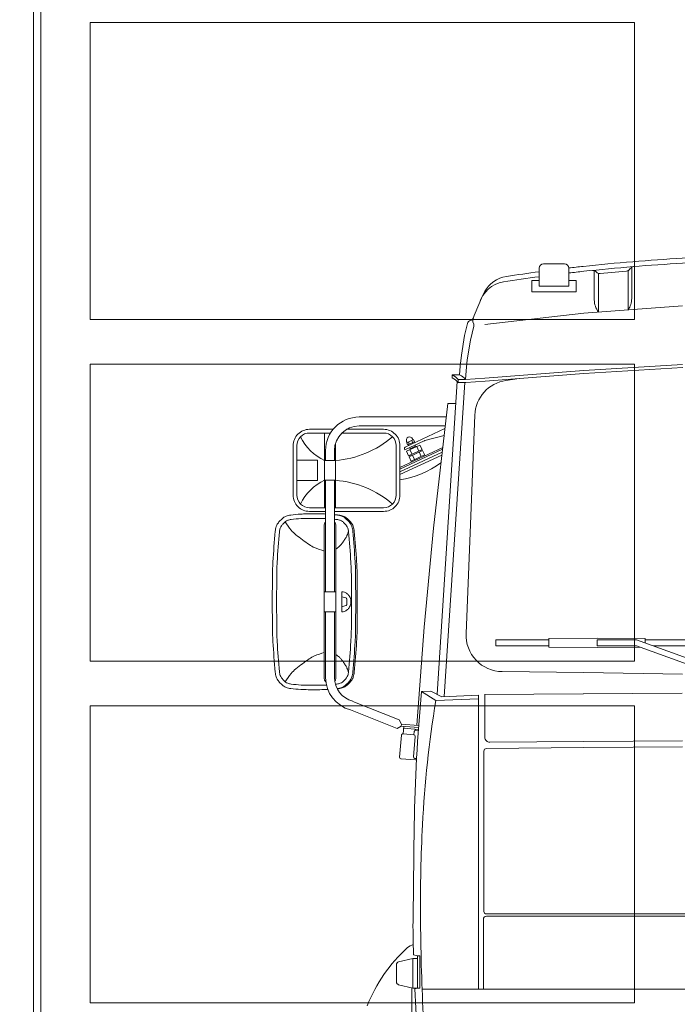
# Model space of a CAD drawing. Header units: metres. Extents: x -4 to 112, y -27 to 26.
# Tile 82 of 167: x 28.38 to 29.71, y 0.97 to 2.96. Entities that reach past the tile are written whole.
import ezdxf

# ---------------------------------------------------------------- set-up
doc = ezdxf.new("R2010")
doc.units = ezdxf.units.M
doc.header["$MEASUREMENT"] = 0
doc.layers.add('10 Wand außen', color=7, linetype='Continuous')
doc.layers.add('94 Genehmigungsplanung Bemaßung', color=7, linetype='Continuous')
doc.styles.add('ERSTELLTER_STIL_2', font='arial.ttf')
doc.dimstyles.new('ERSTELLTER_STIL__1', dxfattribs={"dimtxt": 0.25, "dimasz": 0.19, "dimexe": 0.18, "dimexo": 0.1, "dimgap": 0, "dimtad": 1, "dimtih": 1, "dimtoh": 1, "dimzin": 0, "dimdsep": 46, "dimtxsty": 'ERSTELLTER_STIL_2', "dimblk": 'ARROWHEAD_6', "dimblk1": 'ARROWHEAD_6', "dimblk2": 'ARROWHEAD_6', "dimcen": 0.09, "dimclrd": 7, "dimclre": 7, "dimclrt": 7, "dimazin": 0, "dimtfac": 1, "dimtdec": 4, "dimtmove": 0, "dimatfit": 3, "dimfxl": 1, "dimtolj": 1, "dimtzin": 0, "dimarcsym": 0})

# ---------------------------------------------------------------- blocks, each defined once
blk = doc.blocks.new('*D38', base_point=(27236.1321, 0))
at = {"layer": '94 Genehmigungsplanung Bemaßung', "color": 7, "linetype": 'Continuous', "lineweight": 13}
for p, q in [((17.3411, 9.2531), (17.3411, 9.6281)), ((58.1625, 9.2531), (58.1625, 9.6281)), ((17.4411, 9.5406), (17.2411, 9.3406)), ((58.0625, 9.3406), (58.2625, 9.5406)), ((17.1911, 9.4406), (17.3411, 9.4406)), ((17.3411, 9.4406), (58.1625, 9.4406)), ((58.1625, 9.4406), (58.3125, 9.4406))]:
    blk.add_line(p, q, dxfattribs=at)
at = {"layer": '94 Genehmigungsplanung Bemaßung', "color": 7, "lineweight": 13, "insert": (37.3228, 9.4906), "char_height": 0.25, "attachment_point": 7, "style": 'ERSTELLTER_STIL_2'}
blk.add_mtext('\\A1;{\\pql;\\fArial|b0|i0|c0|p0;\\W1.000000;40,82}', dxfattribs=at)
blk = doc.blocks.new('ARROWHEAD_6')
at = {"color": 0, "linetype": 'Continuous', "lineweight": 0}
for p, q in [((-0.5, -0.5), (0.5, 0.5)), ((0, 0), (-1, 0))]:
    blk.add_line(p, q, dxfattribs=at)

msp = doc.modelspace()

# ---------------------------------------------------------------- linework, layer by layer
at = {"color": 7, "linetype": 'Continuous', "lineweight": 13}
for p, q in [((29.4289, 2.4531), (29.4289, 2.4171)), ((29.4799, 2.462), (29.4379, 2.462)), ((29.4889, 2.4531), (29.4889, 2.4171)), ((29.5402, 2.4485), (29.5402, 2.3895)), ((29.5462, 2.4442), (29.5428, 2.4471)), ((29.6054, 2.4473), (29.5521, 2.4424)), ((29.6087, 2.4484), (29.6087, 2.3691)), ((29.6108, 2.4501), (29.6137, 2.4536)), ((29.6159, 2.4555), (29.6159, 2.3919)), ((29.4289, 2.4286), (29.414, 2.4286)), ((29.414, 2.4286), (29.414, 2.4056)), ((29.5038, 2.4286), (29.4889, 2.4286)), ((29.5038, 2.4286), (29.5038, 2.4056)), ((29.5488, 2.4427), (29.5488, 2.3647)), ((29.4889, 2.4171), (29.4289, 2.4171)), ((29.3146, 2.3975), (29.2976, 2.3576)), ((29.3186, 2.4052), (29.3146, 2.3975)), ((29.5038, 2.4056), (29.414, 2.4056)), ((29.5188, 2.3626), (29.7186, 2.3771)), ((29.2976, 2.3576), (29.295, 2.3501)), ((29.3191, 2.3394), (29.5188, 2.3626)), ((29.2838, 2.3415), (29.2781, 2.3176)), ((29.2967, 2.3359), (29.2901, 2.3081)), ((29.295, 2.3451), (29.2966, 2.3402)), ((29.2781, 2.3176), (29.2716, 2.2777)), ((29.2901, 2.3081), (29.2836, 2.2682)), ((29.2716, 2.2777), (29.2694, 2.2557)), ((29.2836, 2.2682), (29.2814, 2.2462)), ((29.2694, 2.2557), (29.2681, 2.2377)), ((29.7186, 2.2587), (29.5188, 2.2467)), ((29.7189, 2.2527), (29.5192, 2.2407)), ((29.2532, 2.2377), (29.2532, 2.2317)), ((29.2532, 2.2377), (29.2681, 2.2377)), ((29.2652, 2.2282), (29.2652, 2.2223)), ((29.2652, 2.2282), (29.2801, 2.2282)), ((29.2814, 2.2462), (29.2801, 2.2282)), ((29.3191, 2.2312), (29.2801, 2.2282)), ((29.5188, 2.2467), (29.3191, 2.2312)), ((29.5193, 2.2407), (29.3195, 2.2253)), ((29.3884, 2.2306), (29.3618, 2.2267)), ((29.2634, 2.2244), (29.2224, 1.5927)), ((29.2783, 2.2223), (29.2371, 1.588)), ((29.2652, 2.2223), (29.2804, 2.2223)), ((29.3195, 2.2253), (29.2804, 2.2223)), ((29.2442, 2.1802), (29.2152, 1.9281)), ((29.2442, 2.1802), (29.2606, 2.1802)), ((29.241, 2.1528), (29.0651, 2.1528)), ((29.2811, 1.7154), (29.2987, 2.1565)), ((29.239, 2.1348), (29.0651, 2.1348)), ((29.2384, 2.1295), (29.158, 2.0921)), ((28.9952, 1.9696), (28.9952, 2.1204)), ((29.1727, 2.1089), (29.1738, 2.1066)), ((29.2367, 2.1151), (29.1981, 2.1051)), ((29.0172, 1.9696), (29.0172, 2.0989)), ((29.2339, 2.0911), (29.1475, 2.0508)), ((29.1574, 2.0863), (29.1565, 2.0881)), ((29.1964, 2.1045), (29.1574, 2.0863)), ((29.188, 2.0962), (29.1609, 2.0835)), ((29.161, 2.1034), (29.162, 2.1011)), ((29.1747, 2.107), (29.1611, 2.1007)), ((29.1611, 2.1007), (29.163, 2.0966)), ((29.1766, 2.1029), (29.163, 2.0966)), ((29.1648, 2.0952), (29.1639, 2.097)), ((29.1645, 2.1023), (29.1664, 2.0982)), ((29.1683, 2.0888), (29.1673, 2.0909)), ((29.1792, 2.0939), (29.1683, 2.0888)), ((29.1713, 2.1054), (29.1732, 2.1014)), ((29.1747, 2.107), (29.1766, 2.1029)), ((29.1765, 2.1007), (29.1757, 2.1025)), ((29.1792, 2.0939), (29.1782, 2.096)), ((29.1855, 2.0839), (29.1813, 2.093)), ((29.1923, 2.0871), (29.188, 2.0962)), ((28.9972, 2.0849), (28.9972, 2.065)), ((29.0152, 2.0849), (29.0152, 2.065)), ((29.1475, 2.0475), (29.2335, 2.0876)), ((29.2329, 2.0818), (29.1475, 2.042)), ((29.1475, 2.0365), (29.2322, 2.076)), ((29.1651, 2.0744), (29.1609, 2.0835)), ((29.1923, 2.0871), (29.1651, 2.0744)), ((29.1931, 2.0853), (29.1659, 2.0726)), ((29.171, 2.0618), (29.1659, 2.0726)), ((29.1719, 2.0776), (29.1677, 2.0867)), ((29.1687, 2.0739), (29.1678, 2.0757)), ((29.1973, 2.0762), (29.1702, 2.0636)), ((29.177, 2.0667), (29.1727, 2.0758)), ((29.1905, 2.0731), (29.1863, 2.0821)), ((29.1904, 2.084), (29.1895, 2.0858)), ((29.1982, 2.0744), (29.1931, 2.0853)), ((28.9393, 2.0655), (28.9812, 2.0655)), ((28.9812, 2.0245), (28.9812, 2.0655)), ((28.9952, 2.065), (29.0172, 2.065)), ((28.9393, 2.0245), (28.9812, 2.0245)), ((28.9952, 2.025), (29.0172, 2.025)), ((28.9972, 2.025), (28.9972, 1.7995)), ((29.0152, 2.025), (29.0152, 1.7995)), ((29.0182, 1.9553), (29.0152, 1.9553)), ((28.9946, 1.9336), (28.9946, 1.6255)), ((29.0178, 1.9336), (29.0178, 1.6255)), ((29.2152, 1.9281), (29.1967, 1.7284)), ((29.0178, 1.7995), (28.9946, 1.7995)), ((29.0303, 1.8), (29.0303, 1.7591)), ((29.0303, 1.7896), (29.0382, 1.7874)), ((29.0303, 1.7696), (29.0382, 1.7718)), ((29.04, 1.785), (29.04, 1.7742)), ((29.0178, 1.7596), (28.9946, 1.7596)), ((28.9972, 1.7596), (28.9972, 1.6268)), ((29.0152, 1.7596), (29.0152, 1.6268)), ((29.1967, 1.7284), (29.1817, 1.5301)), ((29.4484, 1.7027), (29.3411, 1.7027)), ((29.3411, 1.7027), (29.3411, 1.6905)), ((29.4484, 1.6905), (29.3411, 1.6905)), ((29.5458, 1.706), (29.4484, 1.7051)), ((29.4484, 1.7051), (29.4484, 1.6881)), ((29.5458, 1.706), (29.6432, 1.7051)), ((29.6257, 1.7026), (29.5458, 1.7026)), ((29.5458, 1.7026), (29.5458, 1.6906)), ((29.6257, 1.6906), (29.5458, 1.6906)), ((29.6257, 1.7026), (29.7884, 1.6434)), ((29.6257, 1.6906), (29.7846, 1.6328)), ((29.6432, 1.7051), (29.6432, 1.6962)), ((29.6432, 1.7027), (29.7505, 1.7027)), ((29.6591, 1.6905), (29.7505, 1.6905)), ((29.5458, 1.6872), (29.4484, 1.6881)), ((29.5458, 1.6872), (29.6328, 1.688)), ((29.5188, 1.6365), (29.3541, 1.6385)), ((29.7186, 1.6335), (29.5188, 1.6365)), ((29.2102, 1.5989), (29.1912, 1.5983)), ((29.1912, 1.5983), (29.2202, 1.5801)), ((29.2322, 1.5878), (29.2102, 1.5989)), ((29.518, 1.5938), (29.3182, 1.5921)), ((29.3191, 1.5058), (29.3191, 1.5921)), ((29.7179, 1.5953), (29.5181, 1.5938)), ((29.1456, 1.5412), (29.0522, 1.5785)), ((29.2202, 1.5801), (29.3061, 1.5836)), ((29.2322, 1.5878), (29.3061, 1.5908)), ((29.3061, 1.5908), (29.3061, 0.9972)), ((29.1416, 1.5237), (29.0475, 1.5612)), ((29.1506, 1.5326), (29.1456, 1.5412)), ((29.1506, 1.5326), (29.1502, 1.5286)), ((29.1853, 1.5298), (29.1506, 1.5326)), ((29.1502, 1.5286), (29.1416, 1.5237)), ((29.185, 1.5258), (29.1502, 1.5286)), ((29.1552, 1.5283), (29.1539, 1.5129)), ((29.1758, 1.511), (29.1539, 1.5129)), ((29.1847, 1.5218), (29.1549, 1.5243)), ((29.1758, 1.511), (29.1763, 1.5175)), ((29.1846, 1.5198), (29.1796, 1.5202)), ((29.1507, 1.5101), (29.1469, 1.4658)), ((29.175, 1.4665), (29.1785, 1.5078)), ((29.5188, 1.4974), (29.3292, 1.4958)), ((29.7186, 1.4989), (29.5188, 1.4974)), ((29.3171, 1.4782), (29.3171, 1.1541)), ((29.5188, 1.4852), (29.322, 1.4832)), ((29.7186, 1.4867), (29.5188, 1.4852)), ((29.1795, 1.4601), (29.1496, 1.4626)), ((29.181, 1.4629), (29.1777, 1.4632)), ((29.3162, 1.1386), (29.3162, 0.9972)), ((29.3221, 1.1491), (30.3178, 1.1491)), ((31.3136, 1.1445), (29.3221, 1.1445)), ((29.1733, 1.0592), (29.1449, 1.0524)), ((29.1733, 1.0592), (29.1733, 0.9993)), ((29.1833, 1.0592), (29.1733, 1.0592)), ((29.1833, 1.0642), (29.1752, 1.0664)), ((29.1833, 1.0642), (29.1833, 0.9993)), ((29.1877, 1.0642), (29.1833, 1.0642)), ((29.1877, 0.9993), (29.1877, 1.0642)), ((29.1403, 1.0465), (29.1403, 1.012)), ((29.1733, 0.9993), (29.1449, 1.0062)), ((29.1713, 0.9998), (29.1713, 0.3821)), ((29.1833, 0.9993), (29.1733, 0.9993)), ((29.1833, 0.9993), (29.1778, 0.9978)), ((29.1877, 0.9993), (29.1833, 0.9993)), ((31.4434, 0.9972), (29.1922, 0.9972))]:
    msp.add_line(p, q, dxfattribs=at)
for points in [[(30.1073, 2.4902, 0.007101), (29.9178, 2.4839, 0.002483), (29.718, 2.4734, 0.012449), (29.5178, 2.4569, 0.002117), (29.4888, 2.4537)], [(30.0512, 2.4789, 0.00499), (29.9183, 2.4739, 0.002483), (29.7186, 2.4634, 0.012449), (29.5188, 2.447, 0.0022), (29.4889, 2.4436)], [(29.4289, 2.4462, 0.004879), (29.3626, 2.4366)], [(29.4289, 2.4361, 0.00533), (29.3567, 2.4256)], [(29.2652, 2.2282, 0.144009), (29.2532, 2.2377)], [(29.2652, 2.2223, 0.144009), (29.2532, 2.2317)], [(29.2801, 2.2282, 0.144009), (29.2681, 2.2377)], [(29.0125, 2.1279), (28.9647, 2.1279, 0.414214), (28.9318, 2.0949), (28.9318, 1.995, 0.414214), (28.9647, 1.9621), (28.9972, 1.9621)], [(29.0152, 1.9621), (29.1146, 1.9621, 0.414214), (29.1475, 1.995), (29.1475, 2.0949, 0.414214), (29.1146, 2.1279), (29.0397, 2.1279)], [(29.0072, 2.1204), (28.9647, 2.1204, 0.414214), (28.9393, 2.0949), (28.9393, 1.995, 0.414214), (28.9647, 1.9696), (28.9972, 1.9696)], [(29.0152, 1.9696), (29.1146, 1.9696, 0.414214), (29.14, 1.995), (29.14, 2.0949, 0.414214), (29.1146, 2.1204), (29.03, 2.1204)], [(28.9972, 1.9568, 0.011917), (28.9896, 1.9571, 0.00127), (28.9739, 1.9571, 0.00127), (28.9582, 1.9571, 0.017213), (28.9472, 1.9566, 0.009242), (28.9268, 1.9547)], [(29.021, 1.9547, 0.002623), (29.0152, 1.9553)], [(29.024, 1.9547, 0.002623), (29.0182, 1.9553)], [(28.9972, 1.9478, 0.012652), (28.9893, 1.9481, 0.00127), (28.9739, 1.9481, 0.00127), (28.9585, 1.9481, 0.017213), (28.9477, 1.9476, 0.009242), (28.9277, 1.9458)], [(28.9972, 1.941, 0.026115), (28.9958, 1.9388, 0.077175), (28.995, 1.9367, 0.0553), (28.9946, 1.9336)], [(29.02, 1.9458, 0.002246), (29.0152, 1.9463)], [(29.0178, 1.9336, 0.0553), (29.0174, 1.9367, 0.077175), (29.0166, 1.9388, 0.026115), (29.0152, 1.941)], [(28.9277, 1.6133, 0.009242), (28.9477, 1.6115, 0.017213), (28.9585, 1.6111, 0.00127), (28.9739, 1.611, 0.00127), (28.9893, 1.6111, 0.015462), (28.999, 1.6114)], [(28.9946, 1.6255, 0.0553), (28.995, 1.6224, 0.077175), (28.9958, 1.6203, 0.037077), (28.9979, 1.6172)], [(29.0158, 1.619, 0.015584), (29.0166, 1.6203, 0.077175), (29.0174, 1.6224, 0.0553), (29.0178, 1.6255)], [(29.0171, 1.613, 0.001355), (29.02, 1.6133)], [(28.9268, 1.6044, 0.009242), (28.9472, 1.6025, 0.017213), (28.9582, 1.6021, 0.00127), (28.9739, 1.602, 0.00127), (28.9896, 1.6021, 0.018888), (29.0017, 1.6026)], [(29.0206, 1.604, 0.001504), (29.024, 1.6044)], [(29.1912, 1.5983, 0.021047), (29.1765, 1.3289), (29.174, 1.1441, 0.014648), (29.1752, 1.0664)], [(29.2202, 1.5801, 0.029085), (29.193, 1.3289, 0.014079), (29.189, 1.1441, 0.010326), (29.1944, 0.9472)], [(29.1778, 0.9978, 0.007076), (29.1887, 0.7896, 0.018251), (29.1902, 0.7751)]]:
    msp.add_lwpolyline(points, format="xyb", dxfattribs=at)
at = {"color": 7, "linetype": 'Continuous', "lineweight": 13, "flags": 128}
for points in [[(28.9268, 1.9547, 0.057491), (28.9176, 1.9526, 0.08083), (28.9118, 1.9493, 0.035038), (28.9058, 1.9439, 0.034038), (28.9006, 1.9376, 0.078452), (28.8974, 1.9314, 0.056603), (28.8955, 1.9219)], [(29.0523, 1.9219, 0.056603), (29.0503, 1.9314, 0.078452), (29.0472, 1.9376, 0.034038), (29.0419, 1.9439, 0.035038), (29.036, 1.9493, 0.08083), (29.0301, 1.9526, 0.057491), (29.021, 1.9547)], [(29.0552, 1.9219, 0.056603), (29.0533, 1.9314, 0.078452), (29.0502, 1.9376, 0.034038), (29.0449, 1.9439, 0.035038), (29.039, 1.9493, 0.08083), (29.0331, 1.9526, 0.057491), (29.024, 1.9547)], [(28.9277, 1.9458, 0.057491), (28.9208, 1.9442, 0.08083), (28.9164, 1.9417, 0.035038), (28.9119, 1.9376, 0.034038), (28.908, 1.9329, 0.078452), (28.9056, 1.9282, 0.056603), (28.9041, 1.9211)], [(28.9157, 1.9413, 0.030502), (28.9279, 1.9243, 0.048984), (28.9371, 1.9151, 0.011788), (28.9504, 1.9046, 0.011974), (28.9639, 1.895, 0.049768), (28.9751, 1.8889, 0.030748), (28.9946, 1.8821)], [(29.0436, 1.9211, 0.056603), (29.0422, 1.9282, 0.078452), (29.0398, 1.9329, 0.034038), (29.0358, 1.9376, 0.035038), (29.0314, 1.9417, 0.08083), (29.0269, 1.9442, 0.057491), (29.02, 1.9458)], [(28.8955, 1.9219, 0.007628), (28.8908, 1.86, 0.014381), (28.8897, 1.8271), (28.8896, 1.7796), (28.8897, 1.732, 0.014381), (28.8908, 1.6991, 0.007628), (28.8955, 1.6372)], [(28.9041, 1.9211, 0.007628), (28.8994, 1.8595, 0.014381), (28.8984, 1.8268), (28.8983, 1.7796), (28.8984, 1.7323, 0.014381), (28.8994, 1.6996, 0.007628), (28.9041, 1.6381)], [(29.0178, 1.8857, 0.029552), (29.0252, 1.8916, 0.048188), (29.0291, 1.8958, 0.011178), (29.0336, 1.9019, 0.011011), (29.0378, 1.9083, 0.047458), (29.0405, 1.9135, 0.029325), (29.0434, 1.9226)], [(29.0436, 1.6381, 0.007628), (29.0483, 1.6996, 0.014381), (29.0494, 1.7323), (29.0495, 1.7796), (29.0494, 1.8268, 0.014381), (29.0483, 1.8595, 0.007628), (29.0436, 1.9211)], [(29.0523, 1.6372, 0.007628), (29.057, 1.6991, 0.014381), (29.058, 1.732), (29.0581, 1.7796), (29.058, 1.8271, 0.014381), (29.057, 1.86, 0.007628), (29.0523, 1.9219)], [(29.0552, 1.6372, 0.007628), (29.06, 1.6991, 0.014381), (29.061, 1.732), (29.0611, 1.7796), (29.061, 1.8271, 0.014381), (29.06, 1.86, 0.007628), (29.0552, 1.9219)], [(29.0303, 1.7591, 0.054049), (29.0352, 1.76, 0.077228), (29.0384, 1.7616, 0.031609), (29.0426, 1.7649, 0.053756), (29.0447, 1.7673, 0.052048), (29.0469, 1.7711, 0.052179), (29.0482, 1.7752, 0.051461), (29.0486, 1.7796, 0.051461), (29.0482, 1.7839, 0.052179), (29.0469, 1.7881, 0.052048), (29.0447, 1.7918, 0.053756), (29.0426, 1.7942, 0.031609), (29.0384, 1.7976, 0.077228), (29.0352, 1.7991, 0.054049), (29.0303, 1.8)], [(29.04, 1.785, 0.053709), (29.0399, 1.7856, 0.075573), (29.0397, 1.786, 0.0313), (29.0394, 1.7865, 0.032148), (29.0391, 1.7869, 0.077683), (29.0388, 1.7871, 0.054482), (29.0382, 1.7874)], [(29.0382, 1.7718, 0.054482), (29.0388, 1.772, 0.077683), (29.0391, 1.7723, 0.032148), (29.0394, 1.7727, 0.0313), (29.0397, 1.7731, 0.075573), (29.0399, 1.7735, 0.053709), (29.04, 1.7742)], [(28.9946, 1.677, 0.030748), (28.9751, 1.6702, 0.049768), (28.9639, 1.6642, 0.011974), (28.9504, 1.6545, 0.011788), (28.9371, 1.6441, 0.048984), (28.9279, 1.6348, 0.030502), (28.9157, 1.6179)], [(29.0434, 1.6366, 0.029325), (29.0405, 1.6456, 0.047458), (29.0378, 1.6508, 0.011011), (29.0336, 1.6572, 0.011178), (29.0291, 1.6634, 0.048188), (29.0252, 1.6676, 0.029552), (29.0178, 1.6734)], [(28.8955, 1.6372, 0.056603), (28.8974, 1.6278, 0.078452), (28.9006, 1.6216, 0.034038), (28.9058, 1.6152, 0.035038), (28.9118, 1.6098, 0.08083), (28.9176, 1.6066, 0.057491), (28.9268, 1.6044)], [(28.9041, 1.6381, 0.056603), (28.9056, 1.6309, 0.078452), (28.908, 1.6263, 0.034038), (28.9119, 1.6215, 0.035038), (28.9164, 1.6174, 0.08083), (28.9208, 1.615, 0.057491), (28.9277, 1.6133)], [(29.02, 1.6133, 0.057491), (29.0269, 1.615, 0.08083), (29.0314, 1.6174, 0.035038), (29.0358, 1.6215, 0.034038), (29.0398, 1.6263, 0.078452), (29.0422, 1.6309, 0.056603), (29.0436, 1.6381)], [(29.021, 1.6044, 0.057491), (29.0301, 1.6066, 0.08083), (29.036, 1.6098, 0.035038), (29.0419, 1.6152, 0.034038), (29.0472, 1.6216, 0.078452), (29.0503, 1.6278, 0.056603), (29.0523, 1.6372)], [(29.024, 1.6044, 0.057491), (29.0331, 1.6066, 0.08083), (29.039, 1.6098, 0.035038), (29.0449, 1.6152, 0.034038), (29.0502, 1.6216, 0.078452), (29.0533, 1.6278, 0.056603), (29.0552, 1.6372)]]:
    msp.add_lwpolyline(points, format="xyb", dxfattribs=at)
at = {"color": 7, "linetype": 'Continuous', "lineweight": 13}
msp.add_lwpolyline([(29.0205, 1.6044), (29.021, 1.6044)], dxfattribs=at)
for centre, radius, start, end in [((29.4379, 2.4531), 0.00899, 90, 180), ((29.4799, 2.4531), 0.00899, 0, 90), ((29.5377, 2.4409), 0.00799, 50.2857, 95.885), ((29.6047, 2.4553), 0.00799, 275.2857, 320.2857), ((29.6199, 2.4485), 0.00799, 94.7073, 140.2857), ((29.3717, 2.3774), 0.0599, 98.753, 152.3005), ((29.5514, 2.4503), 0.00799, 230.2857, 275.2857), ((29.3659, 2.3664), 0.0599, 98.8787, 164.3991), ((29.5801, 2.3895), 0.0399, 180, 218.331), ((29.5759, 2.3919), 0.0399, 325.1485, 0), ((29.2916, 2.3396), 0.00799, 101.559, 166.6398), ((29.2884, 2.3553), 0.00799, 281.559, 341.0296), ((29.3026, 2.3475), 0.00799, 161.0296, 197.8677), ((29.2889, 2.3378), 0.00799, 346.6398, 17.8677), ((29.3725, 2.1536), 0.0739, 98.3379, 177.7254), ((29.0651, 2.0849), 0.0679, 90, 180), ((29.0651, 2.0849), 0.0499, 90, 180), ((29.037, 2.1557), 0.0999, 205.3342, 245.2591), ((29.002, 2.2641), 0.1997, 274.347, 310.8024), ((29.1669, 2.1061), 0.00649, 25, 205), ((29.1593, 2.0893), 0.003, 115, 205), ((29.1766, 2.0853), 0.00899, 156.8103, 171.251), ((29.1766, 2.0853), 0.00899, 58.749, 73.1897), ((29.2006, 2.0954), 0.00999, 104.5863, 115), ((29.1214, 2.2036), 0.1799, 278.34, 307.2799), ((29.037, 1.9343), 0.0999, 114.7409, 154.6658), ((29.002, 1.8258), 0.1997, 49.1976, 85.653), ((29.355, 1.7124), 0.0739, 177.7254, 269.2868), ((29.0651, 1.6268), 0.0679, 180, 255), ((29.0651, 1.6268), 0.0499, 180, 255), ((29.1536, 1.5099), 0.003, 85.1168, 175.1168), ((29.1793, 1.5172), 0.003, 85.1168, 175.1168), ((29.1755, 1.508), 0.003, 355.1168, 85.1168), ((29.3291, 1.5058), 0.00999, 180, 270.5013), ((29.3221, 1.4782), 0.00499, 90.5673, 180), ((29.1499, 1.4656), 0.003, 175.1168, 265.1168), ((29.178, 1.4662), 0.003, 175.1168, 265.1168), ((29.1797, 1.463), 0.003, 265.1168, 292.2825), ((29.3221, 1.1541), 0.00499, 180, 270), ((29.3221, 1.1386), 0.00589, 90, 180), ((29.3679, 0.8516), 0.3076, 131.9158, 158.6152), ((29.1824, 1.0582), 0.03, 105.2428, 131.9158), ((29.1463, 1.0465), 0.00599, 103.627, 180), ((29.1463, 1.012), 0.00599, 180, 256.373)]:
    msp.add_arc(centre, radius, start, end, dxfattribs=at)
at = {"layer": '10 Wand außen', "color": 7, "linetype": 'Continuous', "lineweight": 13}
for p, q in [((28.4071, 4.444), (28.4071, 0)), ((28.4216, 4.4295), (28.4216, 0.0542)), ((28.5216, 2.9495), (28.5216, 2.3495)), ((29.6216, 2.9495), (28.5216, 2.9495)), ((29.6216, 2.3495), (29.6216, 2.9495)), ((28.5216, 2.3495), (29.6216, 2.3495)), ((28.5216, 2.2595), (28.5216, 1.6595)), ((29.6216, 2.2595), (28.5216, 2.2595)), ((29.6216, 1.6595), (29.6216, 2.2595)), ((28.5216, 1.6595), (29.6216, 1.6595)), ((28.5216, 1.5695), (28.5216, 0.9695)), ((29.6216, 1.5695), (28.5216, 1.5695)), ((29.6216, 0.9695), (29.6216, 1.5695)), ((28.5216, 0.9695), (29.6216, 0.9695))]:
    msp.add_line(p, q, dxfattribs=at)

# ---------------------------------------------------------------- dimensions: what is measured, and where the dimension line sits
at = {"layer": '94 Genehmigungsplanung Bemaßung', "color": 7, "linetype": 'Continuous', "lineweight": 13}
dim = msp.add_linear_dim(base=(58.1625, 9.4406), p1=(17.3411, 1.2), p2=(58.1625, -0.1), dimstyle='ERSTELLTER_STIL__1', dxfattribs=at)
dim.commit()
dim.dimension.update_dxf_attribs({"geometry": '*D38', "text_midpoint": (37.7416, 9.6156), "dimtype": 160})

doc.saveas('drawing.dxf')
